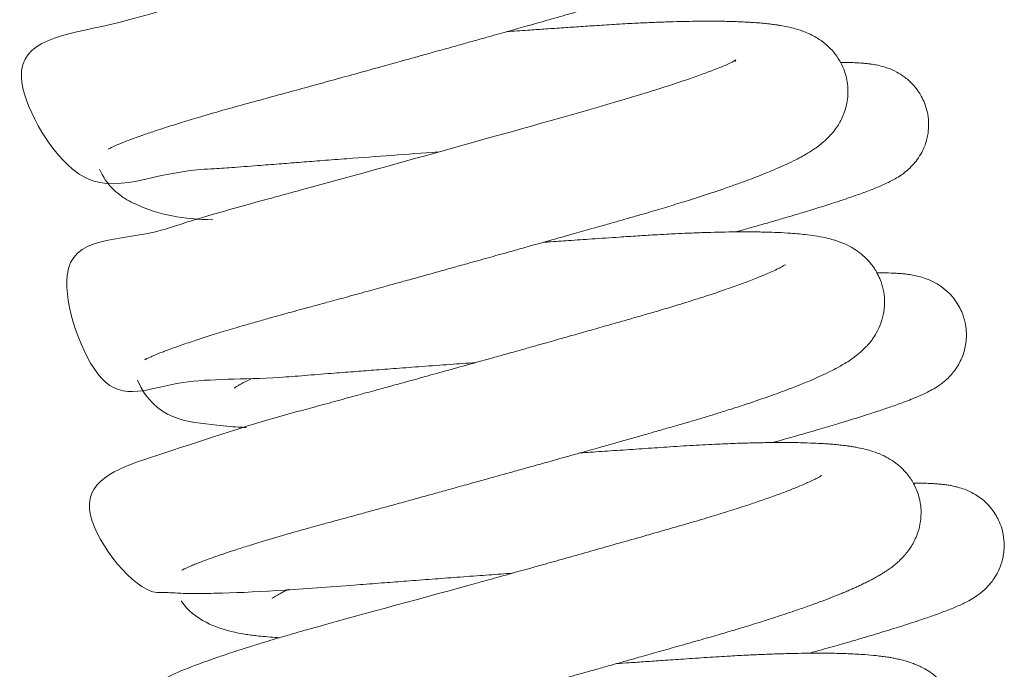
# Model space of a CAD drawing. Header units: inches. Extents: x 53216 to 117387, y -66787 to -22834.
# Tile 189 of 256: x 60815.15 to 60818.13, y -30126.12 to -30124.16. Entities that reach past the tile are written whole.
import ezdxf

# ---------------------------------------------------------------- set-up
doc = ezdxf.new("R2010")
doc.units = ezdxf.units.IN
doc.header["$MEASUREMENT"] = 0
doc.layers.get('0').update_dxf_attribs({"lineweight": 0})

msp = doc.modelspace()

# ---------------------------------------------------------------- linework, layer by layer
at = {"color": 7, "linetype": 'Continuous'}
for points, knots in [([(60815.4233, -30124.5494), (60815.4233, -30124.5494), (60815.4249, -30124.5484), (60815.4338, -30124.5439), (60815.4514, -30124.5359), (60815.4765, -30124.5258), (60815.5077, -30124.5142), (60815.5422, -30124.502), (60815.5821, -30124.4887), (60815.6278, -30124.4741), (60815.6811, -30124.4579), (60815.7433, -30124.4396), (60815.8138, -30124.4197), (60815.8893, -30124.3992), (60815.9626, -30124.3792), (60816.0315, -30124.3603), (60816.0989, -30124.3418), (60816.17, -30124.3222), (60816.2399, -30124.3028), (60816.2975, -30124.2869), (60816.3437, -30124.274), (60816.3882, -30124.2616), (60816.4373, -30124.2479), (60816.485, -30124.2346), (60816.5266, -30124.223), (60816.5631, -30124.2128), (60816.596, -30124.2035), (60816.6355, -30124.1924), (60816.6857, -30124.1783), (60816.7486, -30124.1605), (60816.8133, -30124.1423), (60817.0961, -30124.0591), (60817.4475, -30124.0849), (60817.5303, -30123.4661), (60817.1721, -30123.5335), (60816.8155, -30123.5381), (60816.5874, -30123.5506), (60816.5246, -30123.5545)], [0.498072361, 0.498072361, 0.498072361, 0.498072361, 0.498142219, 0.498264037, 0.498390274, 0.498536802, 0.498663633, 0.498795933, 0.498921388, 0.499061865, 0.499201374, 0.499356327, 0.499529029, 0.499692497, 0.499849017, 0.49998489, 0.500107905, 0.500245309, 0.500394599, 0.500504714, 0.500569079, 0.500653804, 0.500753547, 0.500843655, 0.500921, 0.500987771, 0.501049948, 0.501108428, 0.50121415, 0.501339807, 0.501477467, 0.501604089, 0.503096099, 0.504151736, 0.505321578, 0.506250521, 0.506591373, 0.506591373, 0.506591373, 0.506591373]), ([(60817.2494, -30123.6252), (60817.2494, -30123.6252), (60817.2491, -30123.6254), (60817.2465, -30123.6271), (60817.2405, -30123.6305), (60817.2315, -30123.6353), (60817.2188, -30123.6415), (60817.2056, -30123.6476), (60817.1917, -30123.6537), (60817.1762, -30123.6602), (60817.1579, -30123.6675), (60817.1356, -30123.6762), (60817.1066, -30123.687), (60817.0673, -30123.7009), (60817.0208, -30123.7165), (60816.9711, -30123.7326), (60816.9177, -30123.7491), (60816.8641, -30123.7651), (60816.8055, -30123.7819), (60816.7249, -30123.805), (60816.6276, -30123.8327), (60816.5151, -30123.8644), (60816.4023, -30123.8961), (60816.2836, -30123.9293), (60816.1647, -30123.9623), (60816.0558, -30123.9924), (60815.7748, -30124.0683), (60815.4345, -30124.1907), (60815.0579, -30124.2285), (60815.3563, -30124.7529), (60815.5365, -30124.619), (60815.7488, -30124.6089), (60815.8085, -30124.6046), (60815.8767, -30124.5995), (60815.9449, -30124.594), (60816.0074, -30124.5892), (60816.0732, -30124.5841), (60816.2074, -30124.5739), (60816.3266, -30124.5651), (60816.4197, -30124.5584)], [0.49996012, 0.49996012, 0.49996012, 0.49996012, 0.499994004, 0.500066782, 0.500138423, 0.500217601, 0.50030803, 0.50038142, 0.500438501, 0.500513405, 0.500595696, 0.500650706, 0.500762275, 0.500893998, 0.501016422, 0.501156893, 0.501283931, 0.501408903, 0.501529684, 0.501670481, 0.501919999, 0.502117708, 0.502325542, 0.502561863, 0.502785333, 0.502994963, 0.503184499, 0.504421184, 0.505547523, 0.506362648, 0.507600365, 0.507694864, 0.507830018, 0.507998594, 0.508127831, 0.508246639, 0.508369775, 0.508508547, 0.509007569, 0.509007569, 0.509007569, 0.509007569]), ([(60815.5335, -30125.1865), (60815.5334, -30125.1865), (60815.5347, -30125.1858), (60815.5374, -30125.1843), (60815.5419, -30125.182), (60815.5496, -30125.1784), (60815.5589, -30125.1743), (60815.5694, -30125.1699), (60815.5797, -30125.1657), (60815.5991, -30125.1582), (60815.6304, -30125.1467), (60815.6749, -30125.1315), (60815.7237, -30125.1157), (60815.7765, -30125.0994), (60815.8282, -30125.084), (60815.8765, -30125.0701), (60815.9152, -30125.0593), (60815.9485, -30125.05), (60815.978, -30125.042), (60816.0098, -30125.0334), (60816.0476, -30125.0231), (60816.0936, -30125.0105), (60816.1491, -30124.9953), (60816.2091, -30124.9788), (60816.2657, -30124.9632), (60816.3162, -30124.9493), (60816.3644, -30124.9359), (60816.4133, -30124.9223), (60816.4614, -30124.909), (60816.503, -30124.8974), (60816.5396, -30124.8872), (60816.5711, -30124.8784), (60816.6031, -30124.8694), (60816.6399, -30124.8591), (60816.6942, -30124.8439), (60816.7606, -30124.8253), (60816.8294, -30124.8058), (60816.8855, -30124.79), (60816.9304, -30124.7773), (60816.968, -30124.7666), (60817.0037, -30124.7564), (60817.0473, -30124.744), (60817.0976, -30124.7291), (60817.1516, -30124.7127), (60817.2025, -30124.6967), (60817.2469, -30124.6822), (60817.2877, -30124.6684), (60817.3226, -30124.6561), (60817.3569, -30124.6436), (60817.3884, -30124.6316), (60817.4149, -30124.621), (60817.4402, -30124.6105), (60817.467, -30124.5987), (60817.4913, -30124.5872), (60817.5133, -30124.5759), (60817.5338, -30124.5646), (60817.5522, -30124.5532), (60817.5709, -30124.5401), (60817.5859, -30124.5281), (60817.6065, -30124.5088), (60817.6269, -30124.4843), (60817.6483, -30124.4447), (60817.6606, -30124.399), (60817.66, -30124.3481), (60817.6476, -30124.3061), (60817.6305, -30124.2743), (60817.6118, -30124.2499), (60817.5898, -30124.2293), (60817.5692, -30124.2149), (60817.5491, -30124.2038), (60817.5268, -30124.1939), (60817.5022, -30124.186), (60817.4779, -30124.1801), (60817.4593, -30124.1766), (60817.4456, -30124.1744), (60817.4369, -30124.1732), (60817.4267, -30124.1718), (60817.4142, -30124.1704), (60817.3975, -30124.1687), (60817.3798, -30124.1673), (60817.3625, -30124.1662), (60817.3463, -30124.1653), (60817.3279, -30124.1644), (60817.3078, -30124.1638), (60817.2876, -30124.1633), (60817.2644, -30124.163), (60817.2375, -30124.1628), (60817.2058, -30124.163), (60817.1704, -30124.1635), (60817.1308, -30124.1645), (60817.0938, -30124.1657), (60817.0642, -30124.1669), (60817.0421, -30124.1679), (60817.0191, -30124.169), (60816.9915, -30124.1704), (60816.9516, -30124.1727), (60816.9025, -30124.1758), (60816.8467, -30124.1796), (60816.7932, -30124.1832), (60816.742, -30124.1867), (60816.6971, -30124.1897), (60816.6597, -30124.1923), (60816.6384, -30124.1938), (60816.6279, -30124.1945)], [0.485194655, 0.485194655, 0.485194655, 0.485194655, 0.485258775, 0.485311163, 0.485361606, 0.485428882, 0.485515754, 0.485565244, 0.485615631, 0.485682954, 0.48584854, 0.486004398, 0.48615119, 0.486296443, 0.486445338, 0.486547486, 0.48664517, 0.486712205, 0.486770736, 0.48683793, 0.486915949, 0.487007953, 0.487120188, 0.487249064, 0.487360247, 0.487446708, 0.487536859, 0.487633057, 0.487721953, 0.487806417, 0.487865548, 0.487926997, 0.487982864, 0.488044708, 0.488134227, 0.488290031, 0.488424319, 0.48853582, 0.488623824, 0.48869705, 0.488768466, 0.488848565, 0.488977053, 0.48910183, 0.489222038, 0.489345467, 0.489442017, 0.489545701, 0.489644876, 0.489749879, 0.48984371, 0.489915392, 0.490023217, 0.490147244, 0.490218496, 0.490305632, 0.49042295, 0.490496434, 0.490564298, 0.49064122, 0.49075892, 0.49085551, 0.490960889, 0.491070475, 0.491166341, 0.491231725, 0.491300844, 0.491371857, 0.491446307, 0.491502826, 0.49157564, 0.491692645, 0.491789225, 0.491878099, 0.491919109, 0.491957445, 0.491987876, 0.492031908, 0.492099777, 0.492176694, 0.492223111, 0.492274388, 0.49234036, 0.492403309, 0.492462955, 0.49252231, 0.492605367, 0.492688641, 0.492777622, 0.492877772, 0.492981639, 0.493038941, 0.493080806, 0.493131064, 0.493191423, 0.493261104, 0.493385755, 0.493496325, 0.493597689, 0.493700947, 0.493792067, 0.493852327, 0.493910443, 0.493910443, 0.493910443, 0.493910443]), ([(60817.3178, -30124.2849), (60817.3222, -30124.2742), (60817.3266, -30124.282), (60817.2545, -30124.31), (60817.2161, -30124.3243), (60817.1731, -30124.3395), (60817.127, -30124.3549), (60817.0805, -30124.3698), (60816.9227, -30124.4186), (60816.6175, -30124.5036), (60816.2822, -30124.5974), (60816.0947, -30124.6489), (60816, -30124.6748), (60815.9047, -30124.7006), (60815.8098, -30124.7266), (60815.7265, -30124.7507), (60815.6513, -30124.7728), (60815.4738, -30124.8353), (60815.2123, -30124.7945), (60815.4018, -30125.3536), (60815.6007, -30125.2378), (60815.8526, -30125.248), (60816.0164, -30125.234), (60816.0911, -30125.2282), (60816.1614, -30125.2228), (60816.2269, -30125.2178), (60816.296, -30125.2125), (60816.3731, -30125.2068), (60816.4533, -30125.2009), (60816.5076, -30125.197), (60816.5334, -30125.1951)], [0.512497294, 0.512497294, 0.512497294, 0.512497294, 0.513029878, 0.513164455, 0.51329377, 0.513430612, 0.513558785, 0.513682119, 0.513793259, 0.514720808, 0.515462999, 0.515636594, 0.51581238, 0.516029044, 0.516229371, 0.516439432, 0.516616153, 0.516805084, 0.517967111, 0.518789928, 0.519708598, 0.520417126, 0.520573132, 0.520735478, 0.520866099, 0.520982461, 0.521110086, 0.521252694, 0.521407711, 0.521547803, 0.521547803, 0.521547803, 0.521547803]), ([(60817.3201, -30124.8), (60817.3226, -30124.7993), (60817.3393, -30124.7947), (60817.3682, -30124.7866), (60817.4024, -30124.7769), (60817.429, -30124.7692), (60817.4568, -30124.7612), (60817.4911, -30124.7511), (60817.535, -30124.7379), (60817.5822, -30124.7233), (60817.6269, -30124.709), (60817.6616, -30124.6974), (60817.6874, -30124.6884), (60817.7078, -30124.681), (60817.7285, -30124.6733), (60817.7477, -30124.6656), (60817.7659, -30124.6578), (60817.7822, -30124.6503), (60817.7982, -30124.6421), (60817.8161, -30124.6315), (60817.8344, -30124.6188), (60817.8548, -30124.5994), (60817.8691, -30124.5825), (60817.8871, -30124.5533), (60817.8954, -30124.5322), (60817.9014, -30124.5061), (60817.9036, -30124.4878), (60817.9041, -30124.4647), (60817.9004, -30124.4373), (60817.8922, -30124.4111), (60817.8822, -30124.39), (60817.8703, -30124.3709), (60817.8529, -30124.3498), (60817.8318, -30124.3314), (60817.8041, -30124.3143), (60817.7828, -30124.3054), (60817.7615, -30124.2988), (60817.7494, -30124.2961), (60817.736, -30124.2937), (60817.7278, -30124.2924), (60817.7166, -30124.291), (60817.7057, -30124.29), (60817.6947, -30124.2892), (60817.682, -30124.2884), (60817.6643, -30124.2877), (60817.6474, -30124.2875), (60817.6377, -30124.2875), (60817.6367, -30124.2875)], [0.493585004, 0.493585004, 0.493585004, 0.493585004, 0.493602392, 0.493698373, 0.493784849, 0.49384735, 0.493895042, 0.493994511, 0.494113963, 0.494260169, 0.494413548, 0.494550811, 0.494636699, 0.494718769, 0.494809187, 0.494916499, 0.49500388, 0.495094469, 0.495184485, 0.495266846, 0.495363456, 0.49542356, 0.495474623, 0.495523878, 0.495608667, 0.49564393, 0.49567347, 0.495716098, 0.495777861, 0.495832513, 0.495875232, 0.495913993, 0.495966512, 0.496039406, 0.496099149, 0.496180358, 0.496237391, 0.496318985, 0.496351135, 0.496389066, 0.496435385, 0.496503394, 0.496550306, 0.496587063, 0.496682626, 0.496788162, 0.496800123, 0.496800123, 0.496800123, 0.496800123]), ([(60815.3957, -30124.6101), (60815.3964, -30124.6117), (60815.4041, -30124.6286), (60815.4213, -30124.6554), (60815.4504, -30124.6841), (60815.4779, -30124.7031), (60815.5681, -30124.748), (60815.6508, -30124.7612), (60815.7387, -30124.7635)], [0.501792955, 0.501792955, 0.501792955, 0.501792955, 0.501804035, 0.501914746, 0.501997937, 0.50210205, 0.502189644, 0.502988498, 0.502988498, 0.502988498, 0.502988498]), ([(60815.6446, -30125.8231), (60815.6446, -30125.8231), (60815.6448, -30125.823), (60815.6446, -30125.823), (60815.6499, -30125.8203), (60815.6549, -30125.8178), (60815.6615, -30125.8147), (60815.6695, -30125.8112), (60815.6797, -30125.8069), (60815.6941, -30125.8011), (60815.7168, -30125.7924), (60815.7455, -30125.7821), (60815.7769, -30125.7713), (60815.8121, -30125.7597), (60815.8539, -30125.7465), (60815.8942, -30125.7342), (60815.9265, -30125.7246), (60815.949, -30125.718), (60815.9737, -30125.7109), (60816.0051, -30125.702), (60816.0416, -30125.6918), (60816.0794, -30125.6814), (60816.1145, -30125.6719), (60816.1499, -30125.6623), (60816.1878, -30125.6519), (60816.231, -30125.6401), (60816.2781, -30125.6272), (60816.3275, -30125.6136), (60816.373, -30125.601), (60816.4158, -30125.5892), (60816.4607, -30125.5768), (60816.5095, -30125.5632), (60816.5543, -30125.5508), (60816.5894, -30125.541), (60816.6204, -30125.5324), (60816.6541, -30125.523), (60816.6953, -30125.5115), (60816.7434, -30125.4981), (60816.7929, -30125.4842), (60816.8383, -30125.4714), (60816.8747, -30125.4612), (60816.904, -30125.4529), (60816.9351, -30125.4442), (60816.9717, -30125.4338), (60817.0141, -30125.4218), (60817.058, -30125.4093), (60817.1009, -30125.3971), (60817.1439, -30125.3849), (60817.1852, -30125.3728), (60817.223, -30125.3616), (60817.2585, -30125.3507), (60817.296, -30125.339), (60817.3341, -30125.3268), (60817.3711, -30125.3145), (60817.4044, -30125.3032), (60817.4357, -30125.2921), (60817.4639, -30125.2818), (60817.4882, -30125.2727), (60817.5094, -30125.2644), (60817.5288, -30125.2566), (60817.5501, -30125.2477), (60817.5747, -30125.237), (60817.5978, -30125.2261), (60817.6187, -30125.2156), (60817.6346, -30125.207), (60817.6506, -30125.1977), (60817.6684, -30125.1863), (60817.6827, -30125.176), (60817.6954, -30125.1657), (60817.7063, -30125.1559), (60817.7164, -30125.1457), (60817.7262, -30125.1343), (60817.7359, -30125.1215), (60817.7469, -30125.1044), (60817.7603, -30125.076), (60817.769, -30125.0424), (60817.7713, -30125.0075), (60817.7672, -30124.9741), (60817.7596, -30124.9495), (60817.7521, -30124.9322), (60817.7466, -30124.9219), (60817.7435, -30124.9167), (60817.7381, -30124.9081), (60817.7287, -30124.8951), (60817.7135, -30124.8781), (60817.6938, -30124.8612), (60817.6696, -30124.8456), (60817.6449, -30124.8338), (60817.6218, -30124.8257), (60817.5959, -30124.8186), (60817.5689, -30124.8132), (60817.5321, -30124.8079), (60817.4929, -30124.8042), (60817.4496, -30124.8017), (60817.4085, -30124.8004), (60817.3627, -30124.7997), (60817.3013, -30124.7999), (60817.2385, -30124.8014), (60817.1796, -30124.8036), (60817.1421, -30124.8053), (60817.1082, -30124.807), (60817.0704, -30124.8091), (60817.0229, -30124.8121), (60816.9602, -30124.8163), (60816.8904, -30124.821), (60816.8185, -30124.8259), (60816.7692, -30124.8293), (60816.7435, -30124.8311), (60816.7385, -30124.8315)], [0.472331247, 0.472331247, 0.472331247, 0.472331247, 0.472360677, 0.472420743, 0.472473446, 0.472508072, 0.472573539, 0.472640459, 0.472679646, 0.472758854, 0.472874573, 0.472991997, 0.473098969, 0.473206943, 0.473330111, 0.473470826, 0.473531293, 0.473578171, 0.473638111, 0.473711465, 0.473799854, 0.473887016, 0.473960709, 0.474025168, 0.47410972, 0.474194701, 0.474286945, 0.47438947, 0.474484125, 0.474549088, 0.474634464, 0.47473844, 0.474824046, 0.474885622, 0.474934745, 0.474997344, 0.47507433, 0.475165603, 0.47526755, 0.47535464, 0.475424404, 0.475477, 0.475524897, 0.475605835, 0.475693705, 0.47577965, 0.475874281, 0.475961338, 0.476054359, 0.476144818, 0.476216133, 0.476301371, 0.476412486, 0.476500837, 0.476589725, 0.476682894, 0.476768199, 0.476842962, 0.476911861, 0.476976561, 0.477042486, 0.477141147, 0.477253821, 0.477328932, 0.477403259, 0.477475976, 0.477553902, 0.477641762, 0.477694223, 0.477733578, 0.477789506, 0.477833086, 0.477867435, 0.477922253, 0.477999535, 0.478076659, 0.478152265, 0.478218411, 0.478285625, 0.478311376, 0.478339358, 0.47835409, 0.478375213, 0.478402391, 0.478452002, 0.478525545, 0.47859762, 0.478688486, 0.478787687, 0.478865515, 0.479004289, 0.479120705, 0.479309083, 0.479438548, 0.479557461, 0.479694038, 0.479837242, 0.480052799, 0.480161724, 0.480245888, 0.48030462, 0.480383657, 0.480488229, 0.480601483, 0.480764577, 0.48089812, 0.481012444, 0.481040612, 0.481040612, 0.481040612, 0.481040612]), ([(60817.4706, -30124.8991), (60817.4707, -30124.8993), (60817.4682, -30124.9004), (60817.4599, -30124.9055), (60817.4455, -30124.9128), (60817.4274, -30124.9212), (60817.4058, -30124.9305), (60817.3775, -30124.9421), (60817.3395, -30124.9566), (60817.2934, -30124.9731), (60817.2465, -30124.9889), (60817.1994, -30125.0041), (60817.1524, -30125.0188), (60817.1094, -30125.0317), (60817.07, -30125.0433), (60817.0322, -30125.0542), (60816.988, -30125.0668), (60816.9389, -30125.0809), (60816.8871, -30125.0956), (60816.8401, -30125.1089), (60816.803, -30125.1194), (60816.7745, -30125.1275), (60816.7467, -30125.1353), (60816.7146, -30125.1444), (60816.6777, -30125.1548), (60816.6358, -30125.1665), (60816.5857, -30125.1805), (60816.5264, -30125.1971), (60816.4594, -30125.2157), (60816.3919, -30125.2344), (60816.331, -30125.2513), (60816.2785, -30125.2657), (60816.2285, -30125.2795), (60816.1743, -30125.2943), (60816.1129, -30125.3111), (60816.0505, -30125.3281), (60815.8287, -30125.3877), (60815.6058, -30125.4666), (60815.256, -30125.5746), (60815.5101, -30125.8972), (60815.5941, -30125.8893), (60815.6442, -30125.8933), (60815.6996, -30125.8933), (60815.8487, -30125.8914), (60816.0467, -30125.8773), (60816.2548, -30125.861), (60816.3273, -30125.8555), (60816.4004, -30125.8499), (60816.4777, -30125.8442), (60816.5533, -30125.8386), (60816.6091, -30125.8346), (60816.6385, -30125.8325), (60816.6439, -30125.8321)], [0.525106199, 0.525106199, 0.525106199, 0.525106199, 0.525200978, 0.525302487, 0.525414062, 0.525522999, 0.525612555, 0.525724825, 0.525875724, 0.526021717, 0.526161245, 0.526274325, 0.526395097, 0.526510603, 0.52657794, 0.526662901, 0.526759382, 0.526860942, 0.526969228, 0.527074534, 0.527141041, 0.527187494, 0.527240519, 0.527302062, 0.527372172, 0.527451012, 0.52753961, 0.527655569, 0.527784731, 0.527916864, 0.528036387, 0.528131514, 0.528218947, 0.528326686, 0.528451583, 0.52858836, 0.528713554, 0.529858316, 0.530765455, 0.531584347, 0.531789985, 0.531959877, 0.532160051, 0.532362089, 0.53331612, 0.533459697, 0.533585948, 0.533730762, 0.533869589, 0.534013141, 0.53414373, 0.53417296, 0.53417296, 0.53417296, 0.53417296]), ([(60817.4315, -30125.4369), (60817.453, -30125.4309), (60817.5007, -30125.4176), (60817.5657, -30125.3989), (60817.6236, -30125.3818), (60817.6732, -30125.3667), (60817.7164, -30125.3531), (60817.7555, -30125.3404), (60817.7927, -30125.3278), (60817.8245, -30125.3164), (60817.8494, -30125.3068), (60817.868, -30125.2992), (60817.8843, -30125.2921), (60817.901, -30125.2842), (60817.9188, -30125.2747), (60817.9393, -30125.2619), (60817.9656, -30125.2404), (60817.9922, -30125.2078), (60818.0109, -30125.1674), (60818.0198, -30125.1224), (60818.0168, -30125.0791), (60818.0033, -30125.0372), (60817.9843, -30125.0052), (60817.9597, -30124.9786), (60817.9359, -30124.9604), (60817.91, -30124.9466), (60817.8882, -30124.9385), (60817.8688, -30124.9332), (60817.8506, -30124.9297), (60817.8368, -30124.9278), (60817.8204, -30124.926), (60817.8013, -30124.9247), (60817.7772, -30124.9237), (60817.7569, -30124.9235), (60817.7475, -30124.9235)], [0.480719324, 0.480719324, 0.480719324, 0.480719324, 0.480864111, 0.481049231, 0.481198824, 0.481325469, 0.481474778, 0.481599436, 0.481724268, 0.48188968, 0.481996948, 0.482077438, 0.48216512, 0.48225781, 0.482355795, 0.482454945, 0.482549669, 0.482647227, 0.482732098, 0.482814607, 0.482914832, 0.482979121, 0.483069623, 0.483131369, 0.483199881, 0.483268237, 0.483342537, 0.483410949, 0.483490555, 0.483568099, 0.483626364, 0.483701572, 0.483840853, 0.483953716, 0.483953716, 0.483953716, 0.483953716]), ([(60815.5109, -30125.2479), (60815.511, -30125.2482), (60815.5613, -30125.3684), (60815.6804, -30125.3762), (60815.7879, -30125.3883), (60815.8178, -30125.3903), (60815.8344, -30125.3912), (60815.8394, -30125.3915)], [0.514295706, 0.514295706, 0.514295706, 0.514295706, 0.514297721, 0.515175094, 0.515312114, 0.515419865, 0.515465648, 0.515465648, 0.515465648, 0.515465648]), ([(60815.8035, -30125.2723), (60815.8035, -30125.2723), (60815.8037, -30125.2721), (60815.8064, -30125.2701), (60815.8135, -30125.2656), (60815.8234, -30125.2599), (60815.8362, -30125.2531), (60815.8475, -30125.2475), (60815.8535, -30125.2447), (60815.8537, -30125.2446)], [0.4898835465, 0.4898835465, 0.4898835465, 0.4898835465, 0.4899064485, 0.4899996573, 0.4900770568, 0.4901576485, 0.4902420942, 0.4903284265, 0.4903315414, 0.4903315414, 0.4903315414, 0.4903315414]), ([(60815.755, -30126.4601), (60815.755, -30126.4601), (60815.7558, -30126.4596), (60815.7598, -30126.4575), (60815.7693, -30126.4529), (60815.7814, -30126.4475), (60815.7974, -30126.4409), (60815.8165, -30126.4334), (60815.8418, -30126.4241), (60815.8707, -30126.414), (60815.8986, -30126.4046), (60815.9269, -30126.3953), (60815.9583, -30126.3854), (60815.9929, -30126.3747), (60816.0305, -30126.3634), (60816.073, -30126.351), (60816.1175, -30126.3384), (60816.1597, -30126.3266), (60816.1974, -30126.3163), (60816.2373, -30126.3055), (60816.2829, -30126.2931), (60816.3355, -30126.2787), (60816.3928, -30126.2629), (60816.4516, -30126.2468), (60816.5056, -30126.2319), (60816.5513, -30126.2192), (60816.5898, -30126.2086), (60816.6236, -30126.1992), (60816.658, -30126.1896), (60816.6984, -30126.1784), (60816.7437, -30126.1658), (60816.7875, -30126.1536), (60816.8249, -30126.1431), (60816.8598, -30126.1333), (60816.8962, -30126.1232), (60816.9386, -30126.1112), (60816.9848, -30126.0983), (60817.0362, -30126.0837), (60817.0916, -30126.0681), (60817.1526, -30126.0508), (60817.205, -30126.0359), (60817.2456, -30126.0243), (60817.2726, -30126.0165), (60817.2957, -30126.0098), (60817.3153, -30126.0039), (60817.3339, -30125.9984), (60817.3551, -30125.9919), (60817.3917, -30125.9806), (60817.4413, -30125.9649), (60817.4937, -30125.9475), (60817.5378, -30125.9321), (60817.5734, -30125.9192), (60817.6045, -30125.9074), (60817.6274, -30125.8984), (60817.6441, -30125.8915), (60817.6574, -30125.886), (60817.6705, -30125.8803), (60817.6834, -30125.8746), (60817.6948, -30125.8694), (60817.7045, -30125.8648), (60817.7122, -30125.861), (60817.7206, -30125.8569), (60817.7287, -30125.8527), (60817.7404, -30125.8465), (60817.7525, -30125.8397), (60817.763, -30125.8334), (60817.7754, -30125.8255), (60817.7846, -30125.8192), (60817.7964, -30125.8105), (60817.8072, -30125.8015), (60817.8155, -30125.7941), (60817.8258, -30125.7838), (60817.8337, -30125.7749), (60817.8443, -30125.7616), (60817.8579, -30125.7408), (60817.8714, -30125.7119), (60817.8798, -30125.6769), (60817.882, -30125.6368), (60817.8748, -30125.596), (60817.8577, -30125.557), (60817.8352, -30125.5261), (60817.8116, -30125.5037), (60817.7874, -30125.4868), (60817.7601, -30125.4726), (60817.7362, -30125.4638), (60817.7126, -30125.4571), (60817.694, -30125.453), (60817.6782, -30125.4501), (60817.6663, -30125.4482), (60817.6564, -30125.4468), (60817.6457, -30125.4455), (60817.6346, -30125.4442), (60817.6216, -30125.4429), (60817.6077, -30125.4417), (60817.5955, -30125.4408), (60817.5789, -30125.4397), (60817.553, -30125.4384), (60817.5121, -30125.4371), (60817.4638, -30125.4366), (60817.4142, -30125.437), (60817.3682, -30125.4379), (60817.3165, -30125.4394), (60817.2543, -30125.442), (60817.1821, -30125.4459), (60817.1052, -30125.4509), (60817.0279, -30125.4561), (60816.9535, -30125.4612), (60816.8935, -30125.4653), (60816.8594, -30125.4677), (60816.8492, -30125.4684)], [0.4594624, 0.4594624, 0.4594624, 0.4594624, 0.45950604, 0.459594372, 0.459672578, 0.459785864, 0.459854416, 0.459946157, 0.460068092, 0.460177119, 0.460266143, 0.460350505, 0.460444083, 0.46054295, 0.46063771, 0.460738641, 0.460859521, 0.46095202, 0.461024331, 0.461107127, 0.461206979, 0.461308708, 0.461426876, 0.461548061, 0.461651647, 0.461736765, 0.461808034, 0.461869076, 0.461927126, 0.46200091, 0.46209545, 0.462180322, 0.462245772, 0.462305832, 0.46237687, 0.462451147, 0.462547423, 0.46264178, 0.4627504, 0.462874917, 0.463009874, 0.463076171, 0.463134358, 0.463185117, 0.463228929, 0.463265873, 0.463311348, 0.463375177, 0.463523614, 0.463674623, 0.463786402, 0.463892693, 0.463991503, 0.464080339, 0.464122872, 0.464166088, 0.464223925, 0.46426845, 0.464315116, 0.464359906, 0.464387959, 0.464410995, 0.464454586, 0.46450592, 0.464568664, 0.464621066, 0.464660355, 0.464719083, 0.464776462, 0.464825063, 0.464869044, 0.464900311, 0.464942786, 0.46499483, 0.46504071, 0.465138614, 0.465214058, 0.46528427, 0.465381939, 0.465471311, 0.465550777, 0.465632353, 0.465709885, 0.465792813, 0.465899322, 0.465986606, 0.466077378, 0.466130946, 0.466178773, 0.466222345, 0.46625628, 0.46629437, 0.466350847, 0.466402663, 0.466444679, 0.466480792, 0.466573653, 0.466699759, 0.466867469, 0.466983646, 0.467094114, 0.467213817, 0.467354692, 0.467518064, 0.467681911, 0.467829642, 0.467978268, 0.468111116, 0.46816776, 0.46816776, 0.46816776, 0.46816776]), ([(60817.5808, -30125.5363), (60817.5808, -30125.5363), (60817.5797, -30125.5368), (60817.5765, -30125.5389), (60817.5692, -30125.5429), (60817.5569, -30125.5492), (60817.5431, -30125.5557), (60817.5246, -30125.564), (60817.5002, -30125.5742), (60817.4673, -30125.5871), (60817.4293, -30125.601), (60817.3892, -30125.615), (60817.3448, -30125.6299), (60817.3016, -30125.6437), (60817.263, -30125.6556), (60817.2318, -30125.6651), (60817.1992, -30125.6748), (60817.1597, -30125.6863), (60817.1136, -30125.6994), (60817.0646, -30125.7135), (60817.0067, -30125.73), (60816.9433, -30125.7479), (60816.8715, -30125.7683), (60816.8032, -30125.7875), (60816.7263, -30125.8091), (60816.6502, -30125.8303), (60816.5762, -30125.8509), (60816.3615, -30125.9105), (60816.1524, -30125.966), (60815.9825, -30126.0144), (60815.9418, -30126.0263), (60815.9025, -30126.0381), (60815.8654, -30126.0494), (60815.8299, -30126.0606), (60815.7993, -30126.0705), (60815.7739, -30126.079), (60815.6801, -30126.1112), (60815.6167, -30126.1347), (60815.5541, -30126.1747), (60815.5323, -30126.1917), (60815.5094, -30126.2145), (60815.486, -30126.2495), (60815.4708, -30126.2903), (60815.455, -30126.4338), (60815.6693, -30126.5493), (60815.7419, -30126.5292), (60815.8296, -30126.5301), (60815.8676, -30126.5293), (60815.9069, -30126.5283), (60815.9506, -30126.5266), (60815.9928, -30126.5246), (60816.0313, -30126.5225), (60816.0663, -30126.5204), (60816.1046, -30126.5179), (60816.1426, -30126.5153), (60816.1753, -30126.5128), (60816.3182, -30126.5018), (60816.4795, -30126.4891), (60816.644, -30126.477), (60816.6776, -30126.4746), (60816.714, -30126.4719), (60816.74, -30126.47), (60816.7538, -30126.4691)], [0.537731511, 0.537731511, 0.537731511, 0.537731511, 0.537784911, 0.53788168, 0.537958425, 0.538042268, 0.538138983, 0.538209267, 0.538326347, 0.53845934, 0.538583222, 0.538706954, 0.538822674, 0.538956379, 0.539042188, 0.5391058, 0.539178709, 0.539267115, 0.539370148, 0.539476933, 0.539575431, 0.53972506, 0.539855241, 0.539995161, 0.540117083, 0.540292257, 0.540423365, 0.540533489, 0.541505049, 0.541614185, 0.541719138, 0.541800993, 0.541910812, 0.542012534, 0.542097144, 0.542178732, 0.542247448, 0.542987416, 0.543092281, 0.543177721, 0.543279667, 0.543374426, 0.543468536, 0.543554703, 0.544213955, 0.544808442, 0.544935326, 0.545042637, 0.545149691, 0.545266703, 0.545390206, 0.545466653, 0.545544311, 0.545634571, 0.545725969, 0.54579387, 0.545843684, 0.546626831, 0.546686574, 0.546743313, 0.546809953, 0.54688462, 0.54688462, 0.54688462, 0.54688462]), ([(60817.5428, -30126.0738), (60817.5496, -30126.0719), (60817.568, -30126.0668), (60817.5963, -30126.0589), (60817.6253, -30126.0507), (60817.648, -30126.0442), (60817.6666, -30126.0388), (60817.6849, -30126.0335), (60817.7205, -30126.023), (60817.7696, -30126.0083), (60817.8295, -30125.9896), (60817.8813, -30125.9727), (60817.9268, -30125.9569), (60817.965, -30125.9426), (60817.9933, -30125.9308), (60818.0162, -30125.9199), (60818.0337, -30125.9106), (60818.0553, -30125.8967), (60818.0779, -30125.8781), (60818.0996, -30125.8527), (60818.1149, -30125.8264), (60818.1245, -30125.8022), (60818.13, -30125.7791), (60818.1327, -30125.7565), (60818.1323, -30125.7284), (60818.1265, -30125.6988), (60818.1164, -30125.6728), (60818.1047, -30125.6515), (60818.09, -30125.6313), (60818.0709, -30125.6123), (60818.0527, -30125.5985), (60818.0321, -30125.5866), (60818.0163, -30125.5796), (60817.9994, -30125.5737), (60817.9869, -30125.5704), (60817.9765, -30125.568), (60817.9651, -30125.5659), (60817.9522, -30125.564), (60817.9382, -30125.5624), (60817.9231, -30125.5613), (60817.909, -30125.5605), (60817.8947, -30125.56), (60817.8785, -30125.5597), (60817.8649, -30125.5596), (60817.8572, -30125.5596)], [0.467851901, 0.467851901, 0.467851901, 0.467851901, 0.467897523, 0.467976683, 0.468048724, 0.468103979, 0.468143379, 0.468187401, 0.468243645, 0.468420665, 0.468592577, 0.468788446, 0.468952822, 0.46912869, 0.469308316, 0.469394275, 0.469508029, 0.469601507, 0.469688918, 0.46976464, 0.469819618, 0.469879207, 0.469920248, 0.469959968, 0.47001199, 0.470082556, 0.470133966, 0.470173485, 0.470225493, 0.47028433, 0.470337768, 0.4703805, 0.470436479, 0.470502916, 0.470543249, 0.47057687, 0.470630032, 0.470690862, 0.470754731, 0.470830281, 0.470903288, 0.470948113, 0.471022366, 0.471113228, 0.471113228, 0.471113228, 0.471113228]), ([(60815.9178, -30125.9083), (60815.9178, -30125.9083), (60815.9184, -30125.9079), (60815.9216, -30125.9057), (60815.9276, -30125.9019), (60815.936, -30125.897), (60815.9464, -30125.8914), (60815.9579, -30125.8855), (60815.9661, -30125.8816), (60815.97, -30125.8797)], [0.4770249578, 0.4770249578, 0.4770249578, 0.4770249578, 0.4770725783, 0.4771457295, 0.4772155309, 0.4772848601, 0.4773593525, 0.4774272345, 0.477483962, 0.477483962, 0.477483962, 0.477483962]), ([(60815.6426, -30125.9158), (60815.6833, -30125.9742), (60815.7635, -30126.0027), (60815.8219, -30126.014), (60815.8434, -30126.0175), (60815.8627, -30126.0201), (60815.886, -30126.0227), (60815.9113, -30126.0249), (60815.9308, -30126.0263), (60815.9402, -30126.0268)], [0.527042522, 0.527042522, 0.527042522, 0.527042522, 0.527579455, 0.52767765, 0.527754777, 0.527821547, 0.5278956, 0.527993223, 0.528081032, 0.528081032, 0.528081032, 0.528081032]), ([(60815.8655, -30127.0971), (60815.8655, -30127.0971), (60815.8687, -30127.0952), (60815.8824, -30127.0886), (60815.9047, -30127.0791), (60815.932, -30127.0684), (60815.9654, -30127.0563), (60816.0025, -30127.0436), (60816.0455, -30127.0296), (60816.0933, -30127.0147), (60816.145, -30126.9992), (60816.195, -30126.9847), (60816.244, -30126.9708), (60816.2933, -30126.9572), (60816.3497, -30126.9419), (60816.407, -30126.9263), (60816.4642, -30126.9106), (60816.5199, -30126.8953), (60816.5743, -30126.8803), (60816.6227, -30126.867), (60816.6645, -30126.8554), (60816.704, -30126.8445), (60816.7424, -30126.8338), (60816.78, -30126.8234), (60816.8183, -30126.8127), (60816.8594, -30126.8013), (60816.9069, -30126.788), (60816.956, -30126.7743), (60817.0069, -30126.76), (60817.0522, -30126.7473), (60817.0918, -30126.7362), (60817.1233, -30126.7273), (60817.1503, -30126.7197), (60817.1769, -30126.7122), (60817.2112, -30126.7025), (60817.2527, -30126.6907), (60817.3044, -30126.676), (60817.3608, -30126.66), (60817.4176, -30126.6434), (60817.4691, -30126.6279), (60817.5156, -30126.6134), (60817.5558, -30126.6005), (60817.5946, -30126.5876), (60817.6291, -30126.5758), (60817.6636, -30126.5635), (60817.6954, -30126.5518), (60817.7262, -30126.54), (60817.7553, -30126.5283), (60817.7807, -30126.5175), (60817.7999, -30126.5089), (60817.8154, -30126.5016), (60817.8287, -30126.4951), (60817.8417, -30126.4884), (60817.854, -30126.4818), (60817.8685, -30126.4735), (60817.8807, -30126.4659), (60817.8936, -30126.4572), (60817.9053, -30126.4487), (60817.9187, -30126.4378), (60817.9342, -30126.4233), (60817.9499, -30126.4055), (60817.9639, -30126.3851), (60817.975, -30126.364), (60817.9833, -30126.3422), (60817.9894, -30126.3172), (60817.9922, -30126.2883), (60817.9899, -30126.255), (60817.9812, -30126.2234), (60817.9703, -30126.1997), (60817.9591, -30126.1814), (60817.9472, -30126.1659), (60817.9338, -30126.1515), (60817.9159, -30126.1361), (60817.8979, -30126.124), (60817.8811, -30126.115), (60817.8673, -30126.1087), (60817.8534, -30126.1032), (60817.8364, -30126.0977), (60817.8216, -30126.0938), (60817.8071, -30126.0905), (60817.7931, -30126.0878), (60817.7786, -30126.0854), (60817.7636, -30126.0833), (60817.7398, -30126.0805), (60817.7151, -30126.0783), (60817.688, -30126.0766), (60817.6655, -30126.0755), (60817.6355, -30126.0744), (60817.5937, -30126.0736), (60817.5455, -30126.0737), (60817.4985, -30126.0744), (60817.4555, -30126.0755), (60817.4083, -30126.0771), (60817.3574, -30126.0794), (60817.2998, -30126.0824), (60817.2345, -30126.0866), (60817.1662, -30126.0912), (60817.1035, -30126.0954), (60817.0486, -30126.0992), (60817.0019, -30126.1024), (60816.9725, -30126.1044), (60816.9596, -30126.1053)], [0.44659271, 0.44659271, 0.44659271, 0.44659271, 0.446712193, 0.446838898, 0.446970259, 0.447118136, 0.447242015, 0.447371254, 0.447509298, 0.44764572, 0.447778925, 0.447915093, 0.448013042, 0.448121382, 0.448243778, 0.448375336, 0.448475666, 0.448589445, 0.448704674, 0.448791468, 0.448866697, 0.448942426, 0.449014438, 0.449082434, 0.449153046, 0.449229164, 0.449312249, 0.449418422, 0.449505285, 0.449599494, 0.449676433, 0.449732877, 0.449782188, 0.449834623, 0.449889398, 0.449986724, 0.450085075, 0.450208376, 0.450343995, 0.450457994, 0.4505613, 0.45067562, 0.45075812, 0.450862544, 0.450959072, 0.451055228, 0.451151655, 0.451255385, 0.451354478, 0.451432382, 0.451479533, 0.451542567, 0.451601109, 0.451649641, 0.451714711, 0.451787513, 0.451835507, 0.451897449, 0.451953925, 0.452024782, 0.452104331, 0.452170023, 0.452221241, 0.452276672, 0.452330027, 0.45238863, 0.452460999, 0.452537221, 0.452590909, 0.452629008, 0.452669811, 0.452719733, 0.452775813, 0.452842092, 0.45289983, 0.452939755, 0.453000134, 0.453066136, 0.453124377, 0.453185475, 0.453244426, 0.453296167, 0.453361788, 0.453430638, 0.45355722, 0.453639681, 0.453707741, 0.453779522, 0.453921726, 0.45407956, 0.454173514, 0.45428234, 0.454395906, 0.45450461, 0.454625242, 0.454769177, 0.454913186, 0.455035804, 0.455134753, 0.455227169, 0.455298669, 0.455298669, 0.455298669, 0.455298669])]:
    msp.add_open_spline(points, degree=3, knots=knots, dxfattribs=at)

doc.saveas('drawing.dxf')
